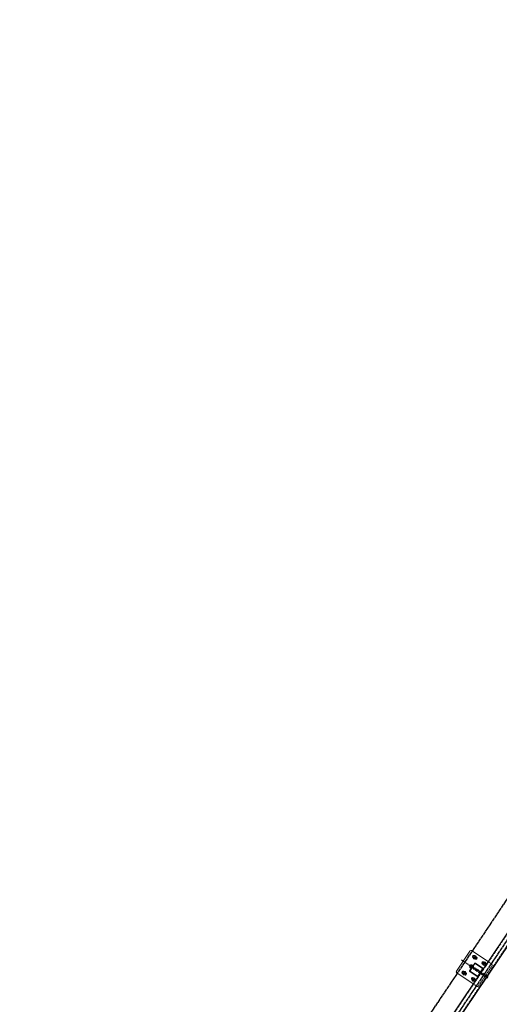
# Model space of a CAD drawing. Header units: inches. Extents: x 26090020 to 26091405, y 7484395 to 7485569.
# Tile 7 of 26: x 26090029 to 26090217, y 7485148 to 7485536. Entities that reach past the tile are written whole.
import ezdxf

# ---------------------------------------------------------------- set-up
doc = ezdxf.new("R2010")
doc.units = ezdxf.units.IN
doc.header["$MEASUREMENT"] = 0
for name, pattern in [('bcenterline', [0.5, 0.375, -0.03125, 0.0625, -0.03125]), ('bhiddenpr', [0.1875, 0.125, -0.0625]), ('brebarpr', [1.5625, 1.5, -0.0625]), ('DGN Style 2', [0.017105, 0.010263, -0.006842])]:
    doc.linetypes.add(name, pattern=pattern)
for name, color, linetype in [('BR_P_Rail_Centerline', 2, 'bcenterline'), ('BR_P_Rail_Hidden', 230, 'bhiddenpr'), ('BR_P_Rail_Object', 230, 'Continuous'), ('BR_P_Rail_Reinforcing', 30, 'brebarpr')]:
    doc.layers.add(name, color=color, linetype=linetype)

msp = doc.modelspace()

# ---------------------------------------------------------------- hatches: boundary and pattern name
at = {"layer": 'BR_P_Rail_Object', "lineweight": 0}
h = msp.add_hatch(color=151, dxfattribs=at)
edge = h.paths.add_edge_path()
edge.add_arc((26090207.77, 7485166.68), 0.438, 236.1527, 596.1527, ccw=False)
h = msp.add_hatch(color=151, dxfattribs=at)
edge = h.paths.add_edge_path()
edge.add_arc((26090211.51, 7485164.18), 0.438, 236.1527, 596.1527, ccw=False)
h = msp.add_hatch(color=151, dxfattribs=at)
edge = h.paths.add_edge_path()
edge.add_arc((26090203.59, 7485160.45), 0.438, 236.1527, 596.1527, ccw=False)
h = msp.add_hatch(color=151, dxfattribs=at)
edge = h.paths.add_edge_path()
edge.add_arc((26090207.33, 7485157.95), 0.438, 236.1527, 596.1527, ccw=False)

# ---------------------------------------------------------------- linework, layer by layer
at = {"layer": 'BR_P_Rail_Centerline'}
msp.add_line((26090202.57, 7485165.66), (26090212.53, 7485158.97), dxfattribs=at)
at = {"layer": 'BR_P_Rail_Hidden', "color": 1, "linetype": 'DGN Style 2', "lineweight": 0}
for p, q in [((26090461.8, 7485535.59), (26090028.87, 7484890.05)), ((26090463.87, 7485534.2), (26090030.95, 7484888.66)), ((26090207.81, 7485166.06), (26090207.18, 7485166.48)), ((26090208.36, 7485166.89), (26090207.73, 7485167.31)), ((26090209.26, 7485155.45), (26090214.56, 7485163.34)), ((26090211.54, 7485163.55), (26090210.91, 7485163.97)), ((26090212.1, 7485164.38), (26090211.47, 7485164.8)), ((26090214.42, 7485164.03), (26090212.97, 7485165)), ((26090203.63, 7485159.83), (26090203, 7485160.25)), ((26090204.19, 7485160.66), (26090203.56, 7485161.08)), ((26090207.92, 7485158.15), (26090207.29, 7485158.57)), ((26090207.37, 7485157.32), (26090206.74, 7485157.74)), ((26090208.57, 7485155.31), (26090207.12, 7485156.28))]:
    msp.add_line(p, q, dxfattribs=at)
at = {"layer": 'BR_P_Rail_Hidden', "color": 1, "linetype": 'DGN Style 2'}
for p, q in [((26090212.18, 7485158.84), (26090206.54, 7485162.61)), ((26090212.52, 7485159.35), (26090206.89, 7485163.13)), ((26090212.09, 7485158.71), (26090212.61, 7485159.48)), ((26090212.27, 7485158.58), (26090212.09, 7485158.71)), ((26090212.79, 7485159.36), (26090212.61, 7485159.48))]:
    msp.add_line(p, q, dxfattribs=at)
at = {"layer": 'BR_P_Rail_Hidden', "color": 1, "linetype": 'DGN Style 2', "lineweight": 0, "extrusion": (0, 0, -1)}
msp.add_arc((-26090214.14, 7485163.61), 0.5, 123.8473, 213.8473, dxfattribs=at)
at = {"layer": 'BR_P_Rail_Hidden', "color": 1, "linetype": 'DGN Style 2', "lineweight": 0}
msp.add_arc((26090208.85, 7485155.72), 0.5, 236.1527, 326.1527, dxfattribs=at)
at = {"layer": 'BR_P_Rail_Object', "color": 2, "lineweight": 13}
for p, q in [((26090028.66, 7484890.19), (26090461.59, 7485535.73)), ((26090464.08, 7485534.06), (26090031.15, 7484888.52))]:
    msp.add_line(p, q, dxfattribs=at)
at = {"layer": 'BR_P_Rail_Object', "color": 5, "lineweight": 13}
for p, q in [((26090200.54, 7485161.29), (26090205.83, 7485169.18)), ((26090212.97, 7485165), (26090206.53, 7485169.32)), ((26090207.12, 7485156.28), (26090200.68, 7485160.6))]:
    msp.add_line(p, q, dxfattribs=at)
at = {"layer": 'BR_P_Rail_Object', "color": 5, "lineweight": 0}
for p, q in [((26090207.18, 7485166.48), (26090207.08, 7485166.55)), ((26090207.73, 7485167.31), (26090207.63, 7485167.38)), ((26090208.46, 7485166.82), (26090208.36, 7485166.89)), ((26090205.72, 7485161.38), (26090207.72, 7485164.37)), ((26090205.91, 7485161.35), (26090207.82, 7485164.2)), ((26090207.91, 7485165.99), (26090207.81, 7485166.06)), ((26090210.82, 7485162.32), (26090207.97, 7485164.23)), ((26090210.99, 7485162.42), (26090208, 7485164.42)), ((26090210.91, 7485163.97), (26090210.81, 7485164.04)), ((26090211.47, 7485164.8), (26090211.37, 7485164.87)), ((26090211.64, 7485163.48), (26090211.54, 7485163.55)), ((26090212.2, 7485164.31), (26090212.1, 7485164.38)), ((26090203, 7485160.25), (26090202.9, 7485160.32)), ((26090203.56, 7485161.08), (26090203.46, 7485161.15)), ((26090203.73, 7485159.76), (26090203.63, 7485159.83)), ((26090204.29, 7485160.59), (26090204.19, 7485160.66)), ((26090208.76, 7485159.09), (26090205.77, 7485161.1)), ((26090208.79, 7485159.28), (26090205.93, 7485161.2)), ((26090207.29, 7485158.57), (26090207.19, 7485158.64)), ((26090208.94, 7485159.31), (26090210.85, 7485162.17)), ((26090209.04, 7485159.15), (26090211.04, 7485162.14)), ((26090206.74, 7485157.74), (26090206.64, 7485157.81)), ((26090207.47, 7485157.25), (26090207.37, 7485157.32)), ((26090208.02, 7485158.08), (26090207.92, 7485158.15))]:
    msp.add_line(p, q, dxfattribs=at)
at = {"layer": 'BR_P_Rail_Object', "color": 151, "lineweight": 13}
for p, q in [((26090205.71, 7485163.17), (26090206.06, 7485163.69)), ((26090205.97, 7485163), (26090205.71, 7485163.17)), ((26090205.83, 7485162.78), (26090205.94, 7485162.95)), ((26090206.37, 7485162.35), (26090205.84, 7485162.71)), ((26090206, 7485163.04), (26090205.94, 7485162.95)), ((26090206, 7485163.04), (26090206.29, 7485163.47)), ((26090206.02, 7485162.97), (26090206.54, 7485162.61)), ((26090206.32, 7485163.51), (26090206.06, 7485163.69)), ((26090206.35, 7485163.56), (26090206.29, 7485163.47)), ((26090206.35, 7485163.56), (26090206.47, 7485163.73)), ((26090206.37, 7485163.48), (26090206.89, 7485163.13)), ((26090207.07, 7485163.39), (26090206.54, 7485163.74))]:
    msp.add_line(p, q, dxfattribs=at)
at = {"layer": 'BR_P_Rail_Object', "color": 151, "linetype": 'Continuous', "lineweight": 13}
for p, q in [((26090212.57, 7485158.57), (26090212.21, 7485158.5)), ((26090212.59, 7485158.58), (26090212.22, 7485158.51)), ((26090212.61, 7485158.6), (26090212.23, 7485158.53)), ((26090212.63, 7485158.62), (26090212.24, 7485158.54)), ((26090212.65, 7485158.64), (26090212.25, 7485158.56)), ((26090212.67, 7485158.65), (26090212.26, 7485158.57)), ((26090212.26, 7485158.56), (26090212.28, 7485158.43)), ((26090212.27, 7485158.58), (26090212.3, 7485158.43)), ((26090212.69, 7485158.67), (26090212.28, 7485158.59)), ((26090212.28, 7485158.59), (26090212.31, 7485158.44)), ((26090212.7, 7485158.69), (26090212.29, 7485158.61)), ((26090212.29, 7485158.61), (26090212.32, 7485158.44)), ((26090212.72, 7485158.7), (26090212.3, 7485158.62)), ((26090212.3, 7485158.62), (26090212.33, 7485158.45)), ((26090212.73, 7485158.72), (26090212.31, 7485158.64)), ((26090212.31, 7485158.64), (26090212.35, 7485158.45)), ((26090212.75, 7485158.74), (26090212.32, 7485158.65)), ((26090212.32, 7485158.66), (26090212.36, 7485158.45)), ((26090212.76, 7485158.75), (26090212.33, 7485158.67)), ((26090212.33, 7485158.67), (26090212.37, 7485158.46)), ((26090212.77, 7485158.77), (26090212.34, 7485158.68)), ((26090212.34, 7485158.69), (26090212.38, 7485158.46)), ((26090212.78, 7485158.78), (26090212.35, 7485158.7)), ((26090212.35, 7485158.7), (26090212.4, 7485158.47)), ((26090212.79, 7485158.8), (26090212.36, 7485158.71)), ((26090212.36, 7485158.72), (26090212.41, 7485158.48)), ((26090212.8, 7485158.82), (26090212.37, 7485158.73)), ((26090212.37, 7485158.73), (26090212.42, 7485158.48)), ((26090212.81, 7485158.83), (26090212.38, 7485158.75)), ((26090212.38, 7485158.75), (26090212.43, 7485158.49)), ((26090212.82, 7485158.85), (26090212.39, 7485158.76)), ((26090212.39, 7485158.76), (26090212.45, 7485158.49)), ((26090212.83, 7485158.86), (26090212.4, 7485158.78)), ((26090212.4, 7485158.78), (26090212.46, 7485158.5)), ((26090212.84, 7485158.88), (26090212.41, 7485158.79)), ((26090212.41, 7485158.8), (26090212.47, 7485158.51)), ((26090212.85, 7485158.89), (26090212.42, 7485158.81)), ((26090212.42, 7485158.81), (26090212.48, 7485158.51)), ((26090212.85, 7485158.91), (26090212.43, 7485158.82)), ((26090212.43, 7485158.83), (26090212.5, 7485158.52)), ((26090212.86, 7485158.92), (26090212.44, 7485158.84)), ((26090212.87, 7485158.94), (26090212.45, 7485158.86)), ((26090212.45, 7485158.84), (26090212.51, 7485158.53)), ((26090212.87, 7485158.95), (26090212.46, 7485158.87)), ((26090212.46, 7485158.86), (26090212.52, 7485158.53)), ((26090212.88, 7485158.97), (26090212.47, 7485158.89)), ((26090212.47, 7485158.87), (26090212.53, 7485158.54)), ((26090212.48, 7485158.89), (26090212.54, 7485158.55)), ((26090212.89, 7485158.98), (26090212.49, 7485158.9)), ((26090212.49, 7485158.91), (26090212.56, 7485158.56)), ((26090212.89, 7485159), (26090212.5, 7485158.92)), ((26090212.5, 7485158.92), (26090212.57, 7485158.57)), ((26090212.9, 7485159.01), (26090212.51, 7485158.93)), ((26090212.51, 7485158.94), (26090212.58, 7485158.58)), ((26090212.9, 7485159.03), (26090212.52, 7485158.95)), ((26090212.52, 7485158.95), (26090212.59, 7485158.58)), ((26090212.91, 7485159.04), (26090212.53, 7485158.97)), ((26090212.53, 7485158.97), (26090212.6, 7485158.59)), ((26090212.91, 7485159.05), (26090212.54, 7485158.98)), ((26090212.54, 7485158.98), (26090212.61, 7485158.6)), ((26090212.92, 7485159.07), (26090212.55, 7485159)), ((26090212.55, 7485159), (26090212.63, 7485158.61)), ((26090212.92, 7485159.08), (26090212.56, 7485159.01)), ((26090212.56, 7485159.02), (26090212.64, 7485158.62)), ((26090212.92, 7485159.1), (26090212.57, 7485159.03)), ((26090212.57, 7485159.03), (26090212.65, 7485158.63)), ((26090212.93, 7485159.11), (26090212.58, 7485159.04)), ((26090212.58, 7485159.05), (26090212.66, 7485158.64)), ((26090212.93, 7485159.13), (26090212.59, 7485159.06)), ((26090212.59, 7485159.06), (26090212.67, 7485158.66)), ((26090212.93, 7485159.14), (26090212.6, 7485159.08)), ((26090212.6, 7485159.08), (26090212.68, 7485158.67)), ((26090212.93, 7485159.15), (26090212.61, 7485159.09)), ((26090212.61, 7485159.09), (26090212.7, 7485158.68)), ((26090212.94, 7485159.17), (26090212.62, 7485159.11)), ((26090212.62, 7485159.11), (26090212.71, 7485158.69)), ((26090212.94, 7485159.18), (26090212.63, 7485159.12)), ((26090212.63, 7485159.12), (26090212.72, 7485158.7)), ((26090212.94, 7485159.2), (26090212.64, 7485159.14)), ((26090212.64, 7485159.14), (26090212.73, 7485158.72)), ((26090212.94, 7485159.21), (26090212.65, 7485159.15)), ((26090212.94, 7485159.22), (26090212.66, 7485159.17)), ((26090212.66, 7485159.16), (26090212.74, 7485158.73)), ((26090212.94, 7485159.24), (26090212.67, 7485159.18)), ((26090212.67, 7485159.17), (26090212.75, 7485158.74)), ((26090212.94, 7485159.25), (26090212.68, 7485159.2)), ((26090212.68, 7485159.19), (26090212.76, 7485158.76)), ((26090212.69, 7485159.2), (26090212.77, 7485158.77)), ((26090212.95, 7485159.27), (26090212.7, 7485159.22)), ((26090212.7, 7485159.22), (26090212.78, 7485158.79)), ((26090212.95, 7485159.28), (26090212.71, 7485159.23)), ((26090212.71, 7485159.23), (26090212.79, 7485158.8)), ((26090212.95, 7485159.29), (26090212.72, 7485159.25)), ((26090212.72, 7485159.25), (26090212.8, 7485158.82)), ((26090212.95, 7485159.31), (26090212.73, 7485159.26)), ((26090212.73, 7485159.27), (26090212.81, 7485158.83)), ((26090212.95, 7485159.32), (26090212.74, 7485159.28)), ((26090212.74, 7485159.28), (26090212.82, 7485158.85)), ((26090212.95, 7485159.33), (26090212.75, 7485159.29)), ((26090212.75, 7485159.3), (26090212.83, 7485158.87)), ((26090212.95, 7485159.35), (26090212.76, 7485159.31)), ((26090212.76, 7485159.31), (26090212.84, 7485158.89)), ((26090212.95, 7485159.36), (26090212.77, 7485159.33)), ((26090212.77, 7485159.33), (26090212.85, 7485158.91)), ((26090212.94, 7485159.37), (26090212.78, 7485159.34)), ((26090212.78, 7485159.34), (26090212.86, 7485158.93)), ((26090212.94, 7485159.39), (26090212.79, 7485159.36)), ((26090212.79, 7485159.36), (26090212.87, 7485158.95)), ((26090212.94, 7485159.4), (26090212.8, 7485159.37)), ((26090212.8, 7485159.38), (26090212.88, 7485158.97)), ((26090212.94, 7485159.41), (26090212.81, 7485159.39)), ((26090212.81, 7485159.39), (26090212.89, 7485158.99)), ((26090212.94, 7485159.43), (26090212.82, 7485159.4)), ((26090212.82, 7485159.41), (26090212.9, 7485159.02)), ((26090212.94, 7485159.44), (26090212.83, 7485159.42)), ((26090212.83, 7485159.42), (26090212.91, 7485159.05)), ((26090212.93, 7485159.45), (26090212.84, 7485159.44)), ((26090212.84, 7485159.44), (26090212.92, 7485159.07)), ((26090212.93, 7485159.47), (26090212.85, 7485159.45)), ((26090212.85, 7485159.45), (26090212.92, 7485159.1)), ((26090212.93, 7485159.48), (26090212.86, 7485159.47)), ((26090212.93, 7485159.49), (26090212.87, 7485159.48)), ((26090212.87, 7485159.47), (26090212.93, 7485159.14)), ((26090212.92, 7485159.51), (26090212.88, 7485159.5)), ((26090212.88, 7485159.49), (26090212.94, 7485159.18)), ((26090212.89, 7485159.5), (26090212.94, 7485159.22)), ((26090212.92, 7485159.52), (26090212.9, 7485159.51)), ((26090212.9, 7485159.52), (26090212.95, 7485159.27)), ((26090212.92, 7485159.53), (26090212.91, 7485159.53)), ((26090212.91, 7485159.53), (26090212.95, 7485159.34)), ((26090212.27, 7485158.43), (26090212.15, 7485158.4)), ((26090212.15, 7485158.4), (26090212.15, 7485158.4)), ((26090212.37, 7485158.46), (26090212.16, 7485158.42)), ((26090212.16, 7485158.42), (26090212.16, 7485158.4)), ((26090212.43, 7485158.48), (26090212.17, 7485158.43)), ((26090212.17, 7485158.44), (26090212.18, 7485158.41)), ((26090212.47, 7485158.51), (26090212.18, 7485158.45)), ((26090212.18, 7485158.45), (26090212.19, 7485158.41)), ((26090212.51, 7485158.53), (26090212.19, 7485158.46)), ((26090212.19, 7485158.47), (26090212.2, 7485158.41)), ((26090212.54, 7485158.55), (26090212.2, 7485158.48)), ((26090212.2, 7485158.48), (26090212.22, 7485158.41)), ((26090212.21, 7485158.5), (26090212.23, 7485158.42)), ((26090212.22, 7485158.51), (26090212.24, 7485158.42)), ((26090212.24, 7485158.53), (26090212.26, 7485158.42)), ((26090212.25, 7485158.55), (26090212.27, 7485158.43))]:
    msp.add_line(p, q, dxfattribs=at)
at = {"layer": 'BR_P_Rail_Object', "color": 151, "linetype": 'Continuous', "lineweight": 0, "flags": 128}
for points in [[(26090208.49, 7485166.63), (26090208.17, 7485167.28), (26090207.45, 7485167.33), (26090207.05, 7485166.73), (26090207.37, 7485166.09), (26090208.09, 7485166.04), (26090208.49, 7485166.63)], [(26090212.22, 7485164.13), (26090211.91, 7485164.77), (26090211.19, 7485164.82), (26090210.79, 7485164.22), (26090211.11, 7485163.58), (26090211.82, 7485163.53), (26090212.22, 7485164.13)], [(26090204.31, 7485160.41), (26090203.99, 7485161.05), (26090203.28, 7485161.1), (26090202.87, 7485160.5), (26090203.19, 7485159.86), (26090203.91, 7485159.81), (26090204.31, 7485160.41)], [(26090208.05, 7485157.9), (26090207.73, 7485158.54), (26090207.01, 7485158.59), (26090206.61, 7485158), (26090206.93, 7485157.35), (26090207.65, 7485157.3), (26090208.05, 7485157.9)]]:
    msp.add_lwpolyline(points, close=True, dxfattribs=at)
at = {"layer": 'BR_P_Rail_Object', "color": 151, "linetype": 'Continuous', "lineweight": 13, "flags": 128}
msp.add_lwpolyline([(26090211.51, 7485164.18), (26090211.51, 7485164.18)], dxfattribs=at)
at = {"layer": 'BR_P_Rail_Object', "color": 5, "lineweight": 13}
for centre, start, end in [((26090206.25, 7485168.91), 56.1527, 146.1527), ((26090200.96, 7485161.02), 146.1527, 236.1527)]:
    msp.add_arc(centre, 0.5, start, end, dxfattribs=at)
at = {"layer": 'BR_P_Rail_Object', "color": 5, "lineweight": 0}
for centre, radius, start, end in [((26090207.35, 7485166.96), 0.5, 146.1527, 236.1527), ((26090207.89, 7485164.26), 0.2, 56.1527, 146.1527), ((26090211.09, 7485164.45), 0.5, 146.1527, 236.1527), ((26090203.18, 7485160.73), 0.5, 146.1527, 236.1527), ((26090208.87, 7485159.26), 0.2, 236.1527, 326.1527), ((26090210.77, 7485162.23), 0.107, 326.1527, 56.1527), ((26090210.88, 7485162.25), 0.2, 326.1527, 56.1527), ((26090206.91, 7485158.23), 0.5, 146.1527, 236.1527)]:
    msp.add_arc(centre, radius, start, end, dxfattribs=at)
at = {"layer": 'BR_P_Rail_Object', "color": 5, "lineweight": 0, "extrusion": (0, 0, -1)}
for centre, radius, start, end in [((-26090207.35, 7485166.96), 0.5, 33.8473, 123.8473), ((-26090208.18, 7485166.4), 0.5, 123.8473, 213.8473), ((-26090207.91, 7485164.14), 0.107, 33.8473, 123.8473), ((-26090208.18, 7485166.4), 0.5, 213.8473, 303.8473), ((-26090211.09, 7485164.45), 0.5, 33.8473, 123.8473), ((-26090211.92, 7485163.9), 0.5, 213.8473, 303.8473), ((-26090211.92, 7485163.9), 0.5, 123.8473, 213.8473), ((-26090203.18, 7485160.73), 0.5, 33.8473, 123.8473), ((-26090204.01, 7485160.18), 0.5, 213.8473, 303.8473), ((-26090204.01, 7485160.18), 0.5, 123.8473, 213.8473), ((-26090205.88, 7485161.27), 0.2, 303.8473, 33.8473), ((-26090205.99, 7485161.29), 0.107, 303.8473, 33.8473), ((-26090206.91, 7485158.23), 0.5, 33.8473, 123.8473), ((-26090208.85, 7485159.37), 0.107, 213.8473, 303.8473), ((-26090207.74, 7485157.67), 0.5, 213.8473, 303.8473), ((-26090207.74, 7485157.67), 0.5, 123.8473, 213.8473)]:
    msp.add_arc(centre, radius, start, end, dxfattribs=at)
at = {"layer": 'BR_P_Rail_Object', "color": 151, "lineweight": 13, "extrusion": (0, 0, -1)}
for centre, start, end in [((-26090205.87, 7485162.75), 303.8473, 33.8473), ((-26090206.05, 7485163.01), 303.8473, 33.8473), ((-26090206.4, 7485163.53), 303.8473, 33.8473), ((-26090206.51, 7485163.7), 33.8473, 123.8473)]:
    msp.add_arc(centre, 0.0533, start, end, dxfattribs=at)
at = {"layer": 'BR_P_Rail_Object', "color": 151, "lineweight": 13}
for centre in [(26090205.99, 7485162.92), (26090206.34, 7485163.44)]:
    msp.add_arc(centre, 0.0533, 56.1527, 146.1527, dxfattribs=at)
at = {"layer": 'BR_P_Rail_Object', "color": 151, "linetype": 'Continuous', "lineweight": 13}
msp.add_arc((26090212.03, 7485159.31), 0.912, 277.2648, 15.0406, dxfattribs=at)
at = {"layer": 'BR_P_Rail_Reinforcing'}
for points in [[(26090319.67, 7485337.58), (26090185.76, 7485137.91), (26090184.91, 7485131.25), (26090169.32, 7485108)], [(26090327.15, 7485332.57), (26090193.24, 7485132.9), (26090187.4, 7485129.58), (26090171.81, 7485106.33)]]:
    msp.add_lwpolyline(points, dxfattribs=at)

doc.saveas('drawing.dxf')
